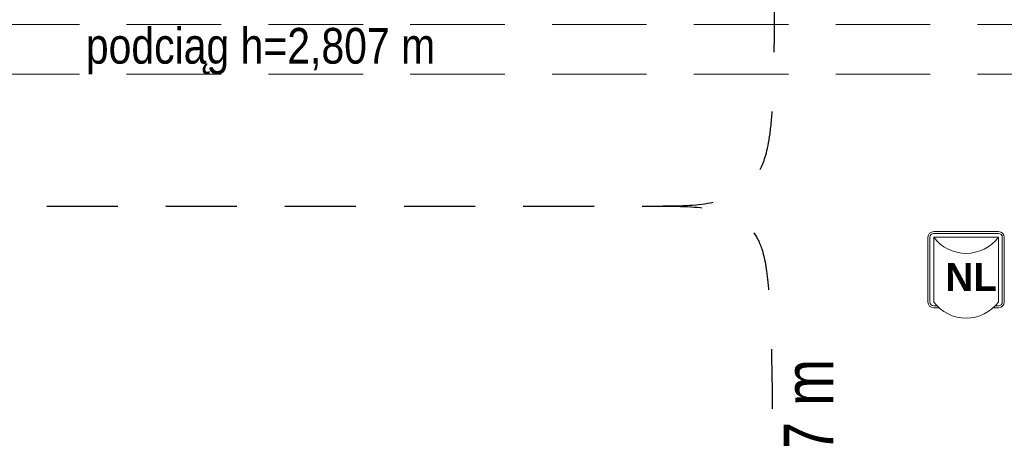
# Model space of a CAD drawing. Header units: centimetres. Extents: x -1316 to 21770, y -8842 to 3590.
# Tile 39 of 125: x 34 to 530, y 1172 to 1383. Entities that reach past the tile are written whole.
import ezdxf

# ---------------------------------------------------------------- set-up
doc = ezdxf.new("R2010")
doc.units = ezdxf.units.CM
doc.linetypes.add('Dash', pattern=[60, 30, -30])
doc.linetypes.add('Ukryte', pattern=[71.438, 47.625, -23.813])
for name, color, linetype, lineweight in [('A-DETL', 90, 'Continuous', 9), ('A-DETL-HDLN', 90, 'Ukryte', 9), ('G-ANNO-TEXT', 231, 'Continuous', 13), ('PRZYW_Elementy_inst_przyw', 7, 'Continuous', 9)]:
    doc.layers.add(name, color=color, linetype=linetype, lineweight=lineweight)
doc.styles.add('adam', font='arialbd.ttf')
doc.styles.add('Arial Narrow_4', font='ARIALN.TTF', dxfattribs={"height": 25})
doc.styles.add('Arial Narrow_6', font='ARIALN.TTF', dxfattribs={"height": 18})

# ---------------------------------------------------------------- blocks, each defined once
blk = doc.blocks.new('LN-4kB')
for centre in [(0, 9.5), (0, -23.14)]:
    blk.add_arc(centre, 20.48, 217.175, 322.825)
at = {"layer": 'PRZYW_Elementy_inst_przyw'}
for p, q in [((16.32, 0), (-16.32, 0)), ((-19.2, -2.88), (-19.2, -35.52)), ((-18.24, -2.88), (-18.24, -35.52)), ((-16.32, -0.96), (16.32, -0.96)), ((18.24, -2.88), (18.24, -35.52)), ((19.2, -35.52), (19.2, -2.88)), ((-16.32, -37.44), (-14.67, -37.44)), ((-16.32, -38.4), (-13.67, -38.4)), ((13.67, -38.4), (16.32, -38.4)), ((14.67, -37.44), (16.32, -37.44))]:
    blk.add_line(p, q, dxfattribs=at)
at = {"layer": 'PRZYW_Elementy_inst_przyw', "color": 7}
for p, q in [((-16.32, -35.52), (-16.32, -2.88)), ((-16.32, -2.88), (16.32, -2.88)), ((16.32, -2.88), (16.32, -35.52))]:
    blk.add_line(p, q, dxfattribs=at)
at = {"layer": 'PRZYW_Elementy_inst_przyw'}
for centre, radius, start, end in [((-16.32, -2.88), 2.88, 90, 180), ((16.32, -2.88), 2.88, 0, 90), ((-16.32, -2.88), 1.92, 90, 180), ((16.32, -2.88), 1.92, 0, 90), ((-16.32, -35.52), 2.88, 180, 270), ((-16.32, -35.52), 1.92, 180, 270), ((16.32, -35.52), 2.88, 270, 0), ((16.32, -35.52), 1.92, 270, 0)]:
    blk.add_arc(centre, radius, start, end, dxfattribs=at)
at = {"layer": 'PRZYW_Elementy_inst_przyw', "color": 150, "lineweight": 5, "insert": (-10.49, -15.87), "char_height": 2.5, "width": 28.6554, "attachment_point": 1, "style": 'adam'}
blk.add_mtext('{\\H5.6x;\\C256;NL}', dxfattribs=at)

msp = doc.modelspace()

# ---------------------------------------------------------------- linework, layer by layer
at = {"layer": 'A-DETL', "linetype": 'Dash', "lineweight": 25}
for points, knots in [([(-555.62, 1472.57), (-478.91, 1472.57), (-476.08, 1472.57), (-439.12, 1472.57), (-439.12, 1435.62), (-439.12, 1432.79), (-439.12, 1329.11), (-439.12, 1326.28), (-439.12, 1289.33), (-402.17, 1289.33), (-399.34, 1289.33), (54.38, 1289.33), (347.2, 1289.33), (391.67, 1289.33), (418.55, 1316.21), (413.88, 1393.93), (413.88, 1663.13)], [0, 0, 0, 0, 1.274059, 2.1133, 2.95254, 4.521491, 5.717221, 7.286172, 8.125412, 8.964652, 14.361634, 22.556861, 31.207392, 35.311818, 37.065318, 41.276562, 41.276562, 41.276562, 41.276562]), ([(-555.62, 1472.57), (-478.91, 1472.57), (-450.62, 1472.57), (-439.12, 1472.57), (-439.12, 1461.07), (-439.12, 1432.79), (-439.12, 1329.11), (-439.12, 1326.28), (-439.12, 1289.33), (-402.17, 1289.33), (-399.34, 1289.33), (54.38, 1289.33), (347.2, 1289.33), (391.67, 1289.33), (413.88, 1267.11), (413.88, 1211.15), (413.88, 1019.9)], [0, 0, 0, 0, 1.274059, 1.834911, 2.395763, 3.964714, 5.438832, 7.007784, 7.847024, 8.686264, 14.083246, 22.278473, 30.929004, 34.961158, 36.402966, 39.45005, 39.45005, 39.45005, 39.45005])]:
    msp.add_open_spline(points, degree=3, knots=knots, dxfattribs=at)
at = {"layer": 'A-DETL-HDLN'}
for p, q in [((-1197.62, 1380.83), (1172.38, 1380.83)), ((-1197.62, 1355.83), (1172.38, 1355.83))]:
    msp.add_line(p, q, dxfattribs=at)

# ---------------------------------------------------------------- block references
at = {"layer": 'PRZYW_Elementy_inst_przyw', "color": 252, "lineweight": 5}
msp.add_blockref('LN-4kB', (511.13, 1276.43), dxfattribs=at)

# ---------------------------------------------------------------- texts
at = {"layer": 'G-ANNO-TEXT', "color": 7, "insert": (67.7, 1379.14), "char_height": 18, "width": 379, "attachment_point": 1, "line_spacing_factor": 0.949189, "style": 'Arial Narrow_6'}
msp.add_mtext('\\pt127.00008,253.99998,381.00006,507.99996,635.00004,761.99994,889.00002,1015.99992,1143,1270.00008,1396.99998,1524.00006,1650.99996,1778.00004,1904.99994,2032.00002,2158.99992,2286,2413.00008,2539.99998,2667.00006,2793.99996,2921.00004,3047.99994,3175.00002,3301.99992,3429,3556.00008,3682.99998,3810.00006,3936.99996,4064.00004;podciąg h=2,807 m', dxfattribs=at)
at = {"layer": 'G-ANNO-TEXT', "color": 11, "insert": (419.29, 1108.82), "char_height": 25, "width": 104.939, "attachment_point": 1, "rotation": 90, "line_spacing_factor": 0.949189, "style": 'Arial Narrow_4'}
msp.add_mtext('\\pxt5.08,10.16,15.24,20.32,25.4,30.48,35.56,40.64,45.72,50.8,55.88,60.96,66.04,71.12,76.2,81.28,86.36,91.44,96.52,101.6,106.68,111.76,116.84,121.92,127,132.08,137.16,142.24,147.32,152.4,157.48,162.56;{13,97 m}', dxfattribs=at)

doc.saveas('drawing.dxf')
